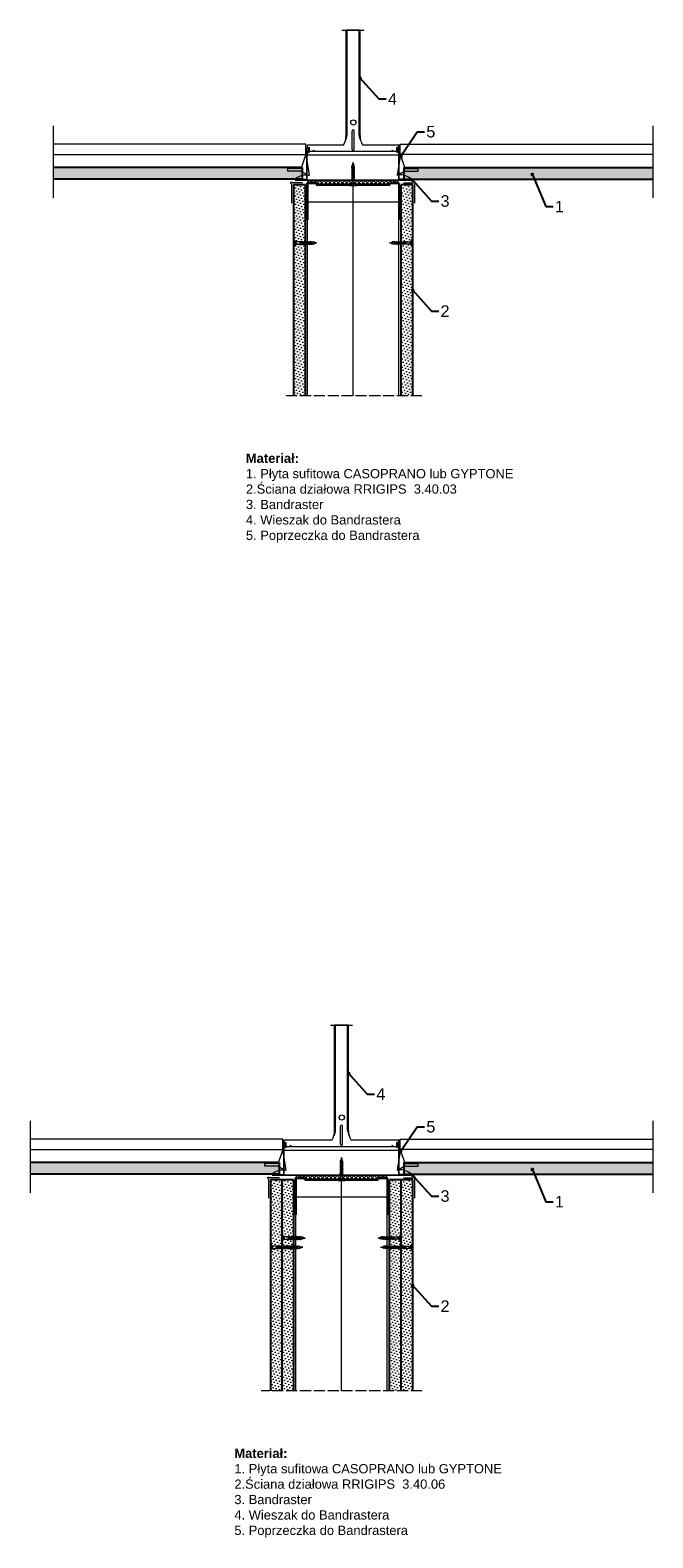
# Model space of a CAD drawing. Header units: millimetres. Extents: x 232 to 2878, y 649 to 2280.
# Tile 3 of 3: x 2204 to 2878, y 649 to 2280. Entities that reach past the tile are written whole.
import ezdxf
from ezdxf import colors
from ezdxf.entities.mleader import LeaderData, LeaderLine
from ezdxf.math import Vec2, Vec3

# ---------------------------------------------------------------- set-up
doc = ezdxf.new("R2010")
doc.units = ezdxf.units.MM
doc.linetypes.add('ACAD_ISO02W100', pattern=[15, 12, -3])
for name, color, linetype, lineweight in [('_ISOVER WELNA', 7, 'BATTING', 9), ('_RIGIPS AKCESORIA', 7, 'Continuous', 18), ('_RIGIPS G-K', 7, 'Continuous', 25), ('_RIGIPS PROFIL', 7, 'Continuous', 18), ('KRESKOWANIE', 7, 'Continuous', 9), ('OPISY', 7, 'Continuous', 9), ('PRZERYWANA', 7, 'ACAD_ISO02W100', 9)]:
    doc.layers.add(name, color=color, linetype=linetype, lineweight=lineweight)
doc.styles.get("Standard").update_dxf_attribs({"font": 'arial.ttf'})
doc.linetypes.add('BATTING', pattern='A,0.00254,-2.54,[134,ltypeshp.shx,S=2.54,R=0,X=-2.54,Y=0],-5.08,[134,ltypeshp.shx,S=2.54,R=180,X=2.54,Y=0],-2.54', length=10.16254)
pattern_1 = [(225, (998.5567, -468.2038), (1.122532, -3.367596), [0, -3.175])]
pattern_2 = [(0, (0, -430.8662), (0.396875, 0.79375), [0, -0.79375])]

# ---------------------------------------------------------------- blocks, each defined once
blk = doc.blocks.new('UW 100 ULTRASTIL')
h = blk.add_hatch()
h.set_pattern_fill('ANSI31', color=256, scale=0.5, style=0)
h.paths.add_polyline_path([(166.8, 2.3), (89.1, 2.3, 0.286951), (88.2, 1.8), (87.9, 1.1, -0.286951), (87, 0.5), (78.8, 0.5, -0.414214), (78.5, 0.8), (78.5, 40), (78, 40), (78, 0.8, 0.414214), (78.8, 0), (87.4, 0, 0.286951), (88.3, 0.6), (88.6, 1.2, -0.286951), (89.5, 1.8), (166.5, 1.8, -0.286951), (167.4, 1.2), (167.7, 0.6, 0.286951), (168.6, 0), (177.2, 0, 0.414214), (178, 0.8), (178, 40), (177.4, 40), (177.4, 0.8, -0.414214), (177.2, 0.5), (168.9, 0.5, -0.286951), (168, 1.1), (167.7, 1.8, 0.286951)])
for p, q in [((78, 0.8), (78, 40)), ((78, 40), (78.5, 40)), ((78.5, 0.8), (78.5, 40)), ((177.4, 0.8), (177.4, 40)), ((178, 40), (177.4, 40)), ((178, 0.8), (178, 40)), ((78.8, 0.5), (87, 0.5)), ((78.8, 0), (87.4, 0)), ((87.9, 1.1), (88.2, 1.8)), ((88.3, 0.6), (88.6, 1.2)), ((89.1, 2.3), (166.8, 2.3)), ((89.5, 1.8), (166.5, 1.8)), ((167.7, 0.6), (167.4, 1.2)), ((168, 1.1), (167.7, 1.8)), ((168.6, 0), (177.2, 0)), ((168.9, 0.5), (177.2, 0.5))]:
    blk.add_line(p, q)
for centre, radius, start, end in [((78.8, 0.8), 0.8, 180, 270), ((78.8, 0.8), 0.25, 180, 270), ((87, 1.6), 1, 270, 334.0435), ((87.4, 1), 1, 270, 334.0435), ((89.1, 1.3), 1, 90, 154.0435), ((89.5, 0.8), 1, 90, 154.0435), ((166.5, 0.8), 1, 25.9565, 90), ((166.8, 1.3), 1, 25.9565, 90), ((168.6, 1), 1, 205.9565, 270), ((168.9, 1.6), 1, 205.9565, 270), ((177.2, 0.8), 0.8, 270, 0), ((177.2, 0.8), 0.25, 270, 0)]:
    blk.add_arc(centre, radius, start, end)
blk = doc.blocks.new('TN 25')
at = {"layer": '_RIGIPS AKCESORIA'}
for p, q in [((0, -0.8), (0, 7.2)), ((0, 7.2), (0.5, 7.2)), ((0.5, 4.8), (0, 4.8)), ((0, 3.5), (1.8, 3.5)), ((0, 2.8), (1.8, 2.8)), ((0.5, 1.6), (0, 1.6)), ((0.5, 7.2), (0.5, 4.8)), ((0.5, -0.8), (0.5, 1.6)), ((1.8, 3.5), (1.8, 4.2)), ((1.8, 2.8), (1.8, 2.2)), ((3, 4.5), (8.5, 4.5)), ((7.5, 2), (3.5, 2)), ((7.1, 4.5), (7.1, 3.2)), ((8, 2), (7.1, 4.5)), ((7.1, 3.2), (7.6, 1.5)), ((7.6, 1.5), (8, 2)), ((9.4, 2), (8, 2)), ((8.5, 4.5), (8.8, 5)), ((9.6, 1.5), (8.5, 4.5)), ((8.8, 5), (9.9, 2)), ((9, 4.5), (10.1, 4.5)), ((9.9, 2), (9.6, 1.5)), ((11, 2), (9.9, 2)), ((10.1, 4.5), (10.4, 5)), ((11.2, 1.5), (10.1, 4.5)), ((10.4, 5), (11.6, 2)), ((10.6, 4.5), (11.7, 4.5)), ((11.6, 2), (11.2, 1.5)), ((12.6, 2), (11.6, 2)), ((11.7, 4.5), (12, 5)), ((12.8, 1.5), (11.7, 4.5)), ((12, 5), (13.1, 2)), ((12.2, 4.5), (13.2, 4.5)), ((13.1, 2), (12.8, 1.5)), ((14.1, 2), (13.1, 2)), ((13.2, 4.5), (13.5, 5)), ((14.3, 1.5), (13.2, 4.5)), ((13.5, 5), (14.7, 2)), ((13.7, 4.5), (14.8, 4.5)), ((14.7, 2), (14.3, 1.5)), ((15.7, 2), (14.7, 2)), ((14.8, 4.5), (15.1, 5)), ((15.9, 1.5), (14.8, 4.5)), ((15.1, 5), (16.3, 2)), ((15.3, 4.5), (16.4, 4.5)), ((16.3, 2), (15.9, 1.5)), ((17.4, 2), (16.3, 2)), ((16.4, 4.5), (16.7, 5)), ((17.6, 1.5), (16.4, 4.5)), ((16.7, 5), (17.9, 2)), ((16.9, 4.5), (18, 4.5)), ((17.9, 2), (17.6, 1.5)), ((18.9, 2), (17.9, 2)), ((18, 4.5), (18.3, 5)), ((19.1, 1.5), (18, 4.5)), ((18.3, 5), (19.5, 2)), ((18.5, 4.5), (19.7, 4.5)), ((19.5, 2), (19.1, 1.5)), ((19.5, 2), (20.6, 2)), ((19.7, 4.5), (20, 5)), ((20.8, 1.5), (19.7, 4.5)), ((20, 5), (21.1, 2)), ((20.2, 4.5), (20.7, 4.5)), ((20.7, 4.5), (22.3, 4)), ((21.1, 2), (20.8, 1.5)), ((21.1, 2), (21.8, 2.1)), ((21.8, 1.8), (21.7, 3.3)), ((21.7, 3.3), (22.1, 2.4)), ((22.1, 2.4), (21.8, 1.8)), ((22.7, 2.4), (22.1, 2.4)), ((22.3, 4), (22.6, 4.4)), ((22.7, 2.4), (22.3, 4)), ((22.6, 4.4), (23, 2.7)), ((22.7, 3.8), (25, 3.2)), ((23, 2.7), (22.7, 2.4)), ((25, 3.2), (23, 2.7)), ((0, -0.8), (0.5, -0.8))]:
    blk.add_line(p, q, dxfattribs=at)
for centre, major_axis, ratio, start_param, end_param in [((3.1, 7.7), (0.17, 3.2), 0.826134, 1.773653, 3.180586), ((0, 0.9), (0, 3.93), 0.848176, -0.720942, -0.151112), ((3.4, -1.6), (0.28, 3.57), 0.832181, 0.035984, 1.430787), ((-2.7, 15.9), (0, 14.8), 0.848176, 3.399396, 3.475072), ((0.6, 4.6), (0, 2.81), 0.848176, 3.475072, 3.862535), ((1.7, 3.2), (0, 0.895), 0.848176, -1.552777, -0.720942), ((1.7, 3.2), (0, 0.895), 0.848176, 3.862535, 4.730408)]:
    blk.add_ellipse(centre, major_axis=major_axis, ratio=ratio, start_param=start_param, end_param=end_param, dxfattribs=at)
blk = doc.blocks.new('TN 35')
at = {"layer": '_RIGIPS AKCESORIA'}
for p, q in [((0, -0.8), (0, 7.2)), ((0, 7.2), (0.5, 7.2)), ((0.5, 4.8), (0, 4.8)), ((0, 3.5), (1.8, 3.5)), ((0, 2.8), (1.8, 2.8)), ((0.5, 1.6), (0, 1.6)), ((0.5, 7.2), (0.5, 4.8)), ((0.5, -0.8), (0.5, 1.6)), ((1.8, 3.5), (1.8, 4.2)), ((1.8, 2.8), (1.8, 2.2)), ((3, 4.5), (8.5, 4.5)), ((7.5, 2), (3.5, 2)), ((7.1, 4.5), (7.1, 3.2)), ((8, 2), (7.1, 4.5)), ((7.1, 3.2), (7.6, 1.5)), ((7.6, 1.5), (8, 2)), ((9.4, 2), (8, 2)), ((8.5, 4.5), (8.8, 5)), ((9.6, 1.5), (8.5, 4.5)), ((8.8, 5), (9.9, 2)), ((9, 4.5), (10.1, 4.5)), ((9.9, 2), (9.6, 1.5)), ((11, 2), (9.9, 2)), ((10.1, 4.5), (10.4, 5)), ((11.2, 1.5), (10.1, 4.5)), ((10.4, 5), (11.6, 2)), ((10.6, 4.5), (11.7, 4.5)), ((11.6, 2), (11.2, 1.5)), ((12.6, 2), (11.6, 2)), ((11.7, 4.5), (12, 5)), ((12.8, 1.5), (11.7, 4.5)), ((12, 5), (13.1, 2)), ((12.2, 4.5), (13.2, 4.5)), ((13.1, 2), (12.8, 1.5)), ((14.1, 2), (13.1, 2)), ((13.2, 4.5), (13.5, 5)), ((14.3, 1.5), (13.2, 4.5)), ((13.5, 5), (14.7, 2)), ((13.7, 4.5), (14.8, 4.5)), ((14.7, 2), (14.3, 1.5)), ((15.7, 2), (14.7, 2)), ((14.8, 4.5), (15.1, 5)), ((15.9, 1.5), (14.8, 4.5)), ((15.1, 5), (16.3, 2)), ((15.3, 4.5), (16.4, 4.5)), ((16.3, 2), (15.9, 1.5)), ((17.4, 2), (16.3, 2)), ((16.4, 4.5), (16.7, 5)), ((17.6, 1.5), (16.4, 4.5)), ((16.7, 5), (17.9, 2)), ((16.9, 4.5), (18, 4.5)), ((17.9, 2), (17.6, 1.5)), ((18.9, 2), (17.8, 2)), ((18, 4.5), (18.3, 5)), ((19.1, 1.5), (18, 4.5)), ((18.3, 5), (19.5, 2)), ((18.5, 4.5), (19.6, 4.5)), ((19.5, 2), (19.1, 1.5)), ((20.5, 2), (19.4, 2)), ((19.6, 4.5), (19.9, 5)), ((20.7, 1.5), (19.6, 4.5)), ((19.9, 5), (21, 2)), ((20.1, 4.5), (21.1, 4.5)), ((21, 2), (20.7, 1.5)), ((22.1, 2), (21, 2)), ((21.1, 4.5), (21.5, 5)), ((22.3, 1.5), (21.1, 4.5)), ((21.5, 5), (22.6, 2)), ((21.7, 4.5), (22.7, 4.5)), ((22.6, 2), (22.3, 1.5)), ((23.7, 2), (22.6, 2)), ((22.7, 4.5), (23, 5)), ((23.9, 1.5), (22.7, 4.5)), ((23, 5), (24.2, 2)), ((23.2, 4.5), (24.3, 4.5)), ((24.2, 2), (23.9, 1.5)), ((25.2, 2), (24.1, 2)), ((24.3, 4.5), (24.6, 5)), ((25.4, 1.5), (24.3, 4.5)), ((24.6, 5), (25.8, 2)), ((24.8, 4.5), (25.9, 4.5)), ((25.8, 2), (25.4, 1.5)), ((26.8, 2), (25.7, 2)), ((25.9, 4.5), (26.2, 5)), ((27, 1.5), (25.9, 4.5)), ((26.2, 5), (27.3, 2)), ((26.4, 4.5), (27.4, 4.5)), ((27.3, 2), (27, 1.5)), ((28.4, 2), (27.3, 2)), ((27.4, 4.5), (27.8, 5)), ((28.6, 1.5), (27.4, 4.5)), ((27.8, 5), (28.9, 2)), ((28, 4.5), (29.1, 4.5)), ((28.9, 2), (28.6, 1.5)), ((28.9, 2), (30.1, 2)), ((29.1, 4.5), (29.4, 5)), ((30.3, 1.5), (29.1, 4.5)), ((29.4, 5), (30.6, 2)), ((29.7, 4.5), (30.1, 4.5)), ((30.1, 4.5), (31.7, 4)), ((30.6, 2), (30.3, 1.5)), ((30.6, 2), (31.3, 2.1)), ((31.3, 1.8), (31.1, 3.3)), ((31.1, 3.3), (31.6, 2.4)), ((31.6, 2.4), (31.3, 1.8)), ((32.1, 2.4), (31.6, 2.4)), ((31.7, 4), (32, 4.4)), ((32.1, 2.4), (31.7, 4)), ((32, 4.4), (32.5, 2.7)), ((32.5, 2.7), (32.1, 2.4)), ((32.2, 3.8), (35, 3.2)), ((35, 3.2), (32.5, 2.7)), ((0, -0.8), (0.5, -0.8))]:
    blk.add_line(p, q, dxfattribs=at)
for centre, major_axis, ratio, start_param, end_param in [((3.1, 7.7), (0.17, 3.2), 0.826134, 1.773653, 3.180586), ((0, 0.9), (0, 3.93), 0.848176, -0.720942, -0.151112), ((3.4, -1.6), (0.28, 3.57), 0.832181, 0.035984, 1.430787), ((-2.7, 15.9), (0, 14.8), 0.848176, 3.399396, 3.475072), ((0.6, 4.6), (0, 2.81), 0.848176, 3.475072, 3.862535), ((1.7, 3.2), (0, 0.895), 0.848176, -1.552777, -0.720942), ((1.7, 3.2), (0, 0.895), 0.848176, 3.862535, 4.730408)]:
    blk.add_ellipse(centre, major_axis=major_axis, ratio=ratio, start_param=start_param, end_param=end_param, dxfattribs=at)
blk = doc.blocks.new('polnaroznik')
at = {"layer": '_RIGIPS AKCESORIA'}
for p, q in [((429.5, 44.2), (429.5, 55.2)), ((430.5, 56.2), (451.5, 56.2))]:
    blk.add_line(p, q, dxfattribs=at)
blk.add_arc((429.5, 56.2), 1, 0, 270, dxfattribs=at)
blk = doc.blocks.new('Bandraster150')
at = {"layer": '_RIGIPS AKCESORIA'}
h = blk.add_hatch(dxfattribs=at)
h.set_pattern_fill('ANSI31', color=256, scale=0.5, style=0)
h.paths.add_polyline_path([(4189.8, 1839.2), (4178, 1839.2, -0.414214), (4177.8, 1839.4), (4177.8, 1872.8, 0.414214), (4177.3, 1873.3), (4175.9, 1873.3, 0.414214), (4175.4, 1872.8), (4175.4, 1868.3), (4175.8, 1868.3), (4175.8, 1872.7, -0.414214), (4176, 1872.9), (4177.2, 1872.9, -0.414214), (4177.4, 1872.7), (4177.4, 1839.3, 0.414214), (4177.9, 1838.8), (4189.8, 1838.8, -0.414214), (4189.9, 1838.7, -0.414214), (4189.8, 1838.7), (4040.7, 1838.7, -0.414214), (4040.7, 1838.7, -0.414214), (4040.7, 1838.8), (4052.7, 1838.8, 0.414214), (4053.2, 1839.3), (4053.2, 1872.7, -0.414214), (4053.4, 1872.9), (4054.6, 1872.9, -0.414214), (4054.8, 1872.7), (4054.8, 1868.3), (4055.2, 1868.3), (4055.2, 1872.8, 0.414214), (4054.7, 1873.3), (4053.3, 1873.3, 0.414214), (4052.8, 1872.8), (4052.8, 1839.4, -0.414214), (4052.6, 1839.2), (4040.7, 1839.2, 1), (4040.7, 1838.3), (4189.8, 1838.3, 1)])
for p, q in [((4052.8, 1839.4), (4052.8, 1872.8)), ((4053.2, 1839.3), (4053.2, 1872.7)), ((4053.3, 1873.3), (4054.7, 1873.3)), ((4053.4, 1872.9), (4054.6, 1872.9)), ((4054.8, 1868.3), (4054.8, 1872.7)), ((4054.8, 1868.3), (4055.2, 1868.3)), ((4055.2, 1868.3), (4055.2, 1872.8)), ((4175.4, 1868.3), (4175.4, 1872.8)), ((4175.8, 1868.3), (4175.4, 1868.3)), ((4175.8, 1868.3), (4175.8, 1872.7)), ((4177.3, 1873.3), (4175.9, 1873.3)), ((4177.2, 1872.9), (4176, 1872.9)), ((4177.4, 1839.3), (4177.4, 1872.7)), ((4177.8, 1839.4), (4177.8, 1872.8)), ((4040.3, 1838.7), (4040.3, 1838.8)), ((4040.7, 1839.2), (4052.6, 1839.2)), ((4040.7, 1838.8), (4052.7, 1838.8)), ((4040.7, 1838.7), (4189.8, 1838.7)), ((4040.7, 1838.3), (4189.8, 1838.3)), ((4189.8, 1838.8), (4177.9, 1838.8)), ((4189.8, 1839.2), (4178, 1839.2)), ((4190.3, 1838.7), (4190.3, 1838.8))]:
    blk.add_line(p, q, dxfattribs=at)
for centre, radius, start, end in [((4053.3, 1872.8), 0.5, 90, 180), ((4053.4, 1872.7), 0.2, 90, 180), ((4054.6, 1872.7), 0.2, 0, 90), ((4054.7, 1872.8), 0.5, 0, 90), ((4175.9, 1872.8), 0.5, 90, 180), ((4176, 1872.7), 0.2, 90, 180), ((4177.2, 1872.7), 0.2, 0, 90), ((4177.3, 1872.8), 0.5, 0, 90), ((4040.7, 1838.7), 0.45, 90, 270), ((4041.1, 1838.7), 0.45, 180, 180), ((4040.7, 1838.7), 0.05, 90, 180), ((4040.7, 1838.7), 0.05, 180, 270), ((4052.6, 1839.4), 0.2, 270, 0), ((4052.7, 1839.3), 0.5, 270, 0), ((4177.9, 1839.3), 0.5, 180, 270), ((4178, 1839.4), 0.2, 180, 270), ((4189.4, 1838.7), 0.45, 0, 0), ((4189.8, 1838.7), 0.45, 270, 90), ((4189.8, 1838.7), 0.05, 0, 90), ((4189.8, 1838.7), 0.05, 270, 0)]:
    blk.add_arc(centre, radius, start, end, dxfattribs=at)
blk = doc.blocks.new('Bandraster125')
at = {"layer": 'KRESKOWANIE'}
h = blk.add_hatch(dxfattribs=at)
h.set_pattern_fill('ANSI31', color=256, scale=0.5, style=0)
h.paths.add_polyline_path([(4007.1, 1839.2), (3995.3, 1839.2, -0.414214), (3995.1, 1839.4), (3995.1, 1872.8, 0.414214), (3994.6, 1873.3), (3993.2, 1873.3, 0.414214), (3992.7, 1872.8), (3992.7, 1868.3), (3993.1, 1868.3), (3993.1, 1872.7, -0.414214), (3993.3, 1872.9), (3994.5, 1872.9, -0.414214), (3994.7, 1872.7), (3994.7, 1839.3, 0.414214), (3995.2, 1838.8), (4007.1, 1838.8, -0.414214), (4007.2, 1838.7, -0.414214), (4007.1, 1838.7), (3883, 1838.7, -0.414214), (3883, 1838.7, -0.414214), (3883, 1838.8), (3895, 1838.8, 0.414214), (3895.5, 1839.3), (3895.5, 1872.7, -0.414214), (3895.7, 1872.9), (3896.9, 1872.9, -0.414214), (3897.1, 1872.7), (3897.1, 1868.3), (3897.5, 1868.3), (3897.5, 1872.8, 0.414214), (3897, 1873.3), (3895.6, 1873.3, 0.414214), (3895.1, 1872.8), (3895.1, 1839.4, -0.414214), (3894.9, 1839.2), (3883, 1839.2, 1), (3883, 1838.3), (4007.1, 1838.3, 1)])
at = {"layer": '_RIGIPS AKCESORIA'}
for p, q in [((3895.1, 1839.4), (3895.1, 1872.8)), ((3895.5, 1839.3), (3895.5, 1872.7)), ((3895.6, 1873.3), (3897, 1873.3)), ((3895.7, 1872.9), (3896.9, 1872.9)), ((3897.1, 1868.3), (3897.1, 1872.7)), ((3897.1, 1868.3), (3897.5, 1868.3)), ((3897.5, 1868.3), (3897.5, 1872.8)), ((3992.7, 1868.3), (3992.7, 1872.8)), ((3993.1, 1868.3), (3992.7, 1868.3)), ((3993.1, 1868.3), (3993.1, 1872.7)), ((3994.6, 1873.3), (3993.2, 1873.3)), ((3994.5, 1872.9), (3993.3, 1872.9)), ((3994.7, 1839.3), (3994.7, 1872.7)), ((3995.1, 1839.4), (3995.1, 1872.8)), ((3882.6, 1838.7), (3882.6, 1838.8)), ((3883, 1839.2), (3894.9, 1839.2)), ((3883, 1838.8), (3895, 1838.8)), ((3883, 1838.7), (4007.1, 1838.7)), ((3883, 1838.3), (4007.1, 1838.3)), ((4007.1, 1838.8), (3995.2, 1838.8)), ((4007.1, 1839.2), (3995.3, 1839.2)), ((4007.6, 1838.7), (4007.6, 1838.8))]:
    blk.add_line(p, q, dxfattribs=at)
for centre, radius, start, end in [((3895.6, 1872.8), 0.5, 90, 180), ((3895.7, 1872.7), 0.2, 90, 180), ((3896.9, 1872.7), 0.2, 0, 90), ((3897, 1872.8), 0.5, 0, 90), ((3993.2, 1872.8), 0.5, 90, 180), ((3993.3, 1872.7), 0.2, 90, 180), ((3994.5, 1872.7), 0.2, 0, 90), ((3994.6, 1872.8), 0.5, 0, 90), ((3883, 1838.7), 0.45, 90, 270), ((3883.4, 1838.7), 0.45, 180, 180), ((3883, 1838.7), 0.05, 90, 180), ((3883, 1838.7), 0.05, 180, 270), ((3894.9, 1839.4), 0.2, 270, 0), ((3895, 1839.3), 0.5, 270, 0), ((3995.2, 1839.3), 0.5, 180, 270), ((3995.3, 1839.4), 0.2, 180, 270), ((4006.7, 1838.7), 0.45, 0, 0), ((4007.1, 1838.7), 0.45, 270, 90), ((4007.1, 1838.7), 0.05, 0, 90), ((4007.1, 1838.7), 0.05, 270, 0)]:
    blk.add_arc(centre, radius, start, end, dxfattribs=at)
blk = doc.blocks.new('Wieszak do bandraster125')
at = {"layer": '_RIGIPS AKCESORIA'}
for p, q in [((3861.9, 1877.8), (3885.9, 1877.8)), ((3881.4, 1877.8), (3866.4, 1877.8)), ((3866.4, 1763.8), (3866.4, 1877.8)), ((3867.4, 1763.8), (3867.4, 1877.8)), ((3880.4, 1763.8), (3880.4, 1877.8)), ((3881.4, 1763), (3881.4, 1877.8)), ((3872.9, 1748.8), (3872.9, 1768.8)), ((3874.9, 1748.8), (3874.9, 1768.8)), ((3824.4, 1750.8), (3824.4, 1753.8)), ((3824.4, 1753.8), (3863.7, 1753.8)), ((3824.4, 1750.8), (3826.6, 1750.8)), ((3824.4, 1743), (3824.4, 1747.1)), ((3824.6, 1747.3), (3825.6, 1747.3)), ((3825.8, 1747.1), (3825.8, 1745.7)), ((3826, 1745.5), (3826.2, 1745.5)), ((3826.4, 1746.6), (3826.4, 1745.7)), ((3826.6, 1746.8), (3826.6, 1750.8)), ((3826.6, 1746.8), (3921.2, 1746.8)), ((3884, 1753.8), (3923.4, 1753.8)), ((3921.2, 1746.8), (3921.2, 1750.8)), ((3923.4, 1750.8), (3921.2, 1750.8)), ((3921.4, 1746.6), (3921.4, 1745.7)), ((3921.8, 1745.5), (3921.6, 1745.5)), ((3922, 1747.1), (3922, 1745.7)), ((3923.2, 1747.3), (3922.2, 1747.3)), ((3923.4, 1750.8), (3923.4, 1753.8)), ((3923.4, 1743), (3923.4, 1747.1)), ((3824.6, 1742.8), (3923.2, 1742.8))]:
    blk.add_line(p, q, dxfattribs=at)
blk.add_circle((3874.2, 1778), 2.81, dxfattribs=at)
for centre, radius, start, end in [((3847.5, 1763.4), 18.8, 329.311, 1.1631), ((3856.1, 1764.4), 11.3, 328.8157, 356.5148), ((3873.9, 1768.8), 1, 0, 180), ((3891.7, 1764.4), 11.3, 183.4852, 211.1843), ((3900.2, 1763.4), 18.8, 178.8369, 210.689), ((3824.6, 1747.1), 0.2, 90, 180), ((3825.6, 1747.1), 0.2, 360, 90), ((3826, 1745.7), 0.2, 180, 270), ((3826.2, 1745.7), 0.2, 270, 0), ((3826.6, 1746.6), 0.2, 90, 180), ((3831.4, 1746.8), 0.911, 0, 180), ((3873.9, 1748.8), 1, 180, 0), ((3916.4, 1746.8), 0.911, 0, 180), ((3921.2, 1746.6), 0.2, 0, 90), ((3921.6, 1745.7), 0.2, 180, 270), ((3921.8, 1745.7), 0.2, 270, 0), ((3922.2, 1747.1), 0.2, 90, 180), ((3923.2, 1747.1), 0.2, 0, 90), ((3824.6, 1743), 0.2, 180, 270), ((3923.2, 1743), 0.2, 270, 360)]:
    blk.add_arc(centre, radius, start, end, dxfattribs=at)
blk = doc.blocks.new('Wieszak do bandraster 150')
at = {"layer": '_RIGIPS AKCESORIA'}
for p, q in [((4015.3, 1877.8), (4039.3, 1877.8)), ((4034.8, 1877.8), (4019.8, 1877.8)), ((4019.8, 1763.8), (4019.8, 1877.8)), ((4020.8, 1763.8), (4020.8, 1877.8)), ((4033.8, 1763.8), (4033.8, 1877.8)), ((4034.8, 1763), (4034.8, 1877.8)), ((4026.3, 1748.8), (4026.3, 1768.8)), ((4028.3, 1748.8), (4028.3, 1768.8)), ((3965.3, 1750.8), (3965.3, 1753.8)), ((3965.3, 1753.8), (4017.2, 1753.8)), ((3965.3, 1750.8), (3967.5, 1750.8)), ((3965.3, 1743), (3965.3, 1747.1)), ((3965.5, 1747.3), (3966.5, 1747.3)), ((3966.7, 1747.1), (3966.7, 1745.7)), ((3966.9, 1745.5), (3967.1, 1745.5)), ((3967.3, 1746.6), (3967.3, 1745.7)), ((3967.5, 1746.8), (3967.5, 1750.8)), ((3967.5, 1746.8), (4087.1, 1746.8)), ((4037.4, 1753.8), (4089.3, 1753.8)), ((4087.1, 1746.8), (4087.1, 1750.8)), ((4089.3, 1750.8), (4087.1, 1750.8)), ((4087.3, 1746.6), (4087.3, 1745.7)), ((4087.7, 1745.5), (4087.5, 1745.5)), ((4087.9, 1747.1), (4087.9, 1745.7)), ((4089.1, 1747.3), (4088.1, 1747.3)), ((4089.3, 1750.8), (4089.3, 1753.8)), ((4089.3, 1743), (4089.3, 1747.1)), ((3965.5, 1742.8), (4089.1, 1742.8))]:
    blk.add_line(p, q, dxfattribs=at)
blk.add_circle((4027.6, 1778), 2.81, dxfattribs=at)
for centre, radius, start, end in [((4000.9, 1763.4), 18.8, 329.311, 1.1631), ((4009.5, 1764.4), 11.3, 328.8157, 356.5148), ((4027.3, 1768.8), 1, 0, 180), ((4045.1, 1764.4), 11.3, 183.4852, 211.1843), ((4053.6, 1763.4), 18.8, 178.8369, 210.689), ((3965.5, 1747.1), 0.2, 90, 180), ((3966.5, 1747.1), 0.2, 360, 90), ((3966.9, 1745.7), 0.2, 180, 270), ((3967.1, 1745.7), 0.2, 270, 0), ((3967.5, 1746.6), 0.2, 90, 180), ((3972.3, 1746.8), 0.911, 0, 180), ((4027.3, 1748.8), 1, 180, 0), ((4082.3, 1746.8), 0.911, 0, 180), ((4087.1, 1746.6), 0.2, 0, 90), ((4087.5, 1745.7), 0.2, 180, 270), ((4087.7, 1745.7), 0.2, 270, 0), ((4088.1, 1747.1), 0.2, 90, 180), ((4089.1, 1747.1), 0.2, 0, 90), ((3965.5, 1743), 0.2, 180, 270), ((4089.1, 1743), 0.2, 270, 360)]:
    blk.add_arc(centre, radius, start, end, dxfattribs=at)
blk = doc.blocks.new('Poprzeczka do bandraster')
at = {"layer": '_RIGIPS PROFIL'}
for p, q in [((868.1, 2176.5), (868.1, 2098.5)), ((594.8, 2156.5), (868.1, 2156.5)), ((594.8, 2143.7), (594.8, 2156.5)), ((594.5, 2143.3), (591.3, 2122.9)), ((868.1, 2145.3), (594.8, 2145.3)), ((595.5, 2143.4), (599.7, 2130.6)), ((599.7, 2127.2), (591.6, 2122.6)), ((600, 2127.3), (613.7, 2127.3)), ((600.2, 2130.3), (613.7, 2130.3)), ((614.2, 2127.8), (614.2, 2129.8)), ((607.1, 2118.5), (868.1, 2118.5))]:
    blk.add_line(p, q, dxfattribs=at)
for centre, radius, start, end in [((595, 2143.2), 0.5, 18.4349, 171.0392), ((591.5, 2122.8), 0.2, 171.0392, 296.5651), ((593.7, 2103.5), 20, 48.9176, 91.8421), ((600.2, 2130.8), 0.5, 198.4349, 270), ((600, 2126.8), 0.5, 90, 119.4357), ((613.7, 2129.8), 0.5, 0, 90), ((613.7, 2127.8), 0.5, 270, 0), ((607.1, 2119), 0.5, 237.1731, 270)]:
    blk.add_arc(centre, radius, start, end, dxfattribs=at)
blk = doc.blocks.new('_Dot')
at = {"color": 0, "linetype": 'ByBlock', "lineweight": -2}
blk.add_line((-0.5, 0), (-1, 0), dxfattribs=at)
at = {"color": 0, "linetype": 'ByBlock', "const_width": 0.5}
blk.add_lwpolyline([(-0.25, 0, 1), (0.25, 0, 1)], format="xyb", close=True, dxfattribs=at)

msp = doc.modelspace()

# ---------------------------------------------------------------- hatches: boundary and pattern name
at = {"layer": 'KRESKOWANIE'}
h = msp.add_hatch(dxfattribs=at)
h.set_pattern_fill('DOTS', color=253, scale=0.5, style=0)
h.paths.add_polyline_path([(2228.8, 2131), (2497.3, 2131), (2497.2, 2130.4, -0.322823), (2496.7, 2130.1), (2483.2, 2130.1, 0.414214), (2482.7, 2129.6), (2482.7, 2127.6, 0.414214), (2483.2, 2127.1), (2496.9, 2127.1, -0.129148), (2497.2, 2127), (2498.3, 2126.4), (2498.3, 2122.7, 0.115085), (2490.2, 2118.5), (2228.8, 2118.5)])
h.paths.add_polyline_path([(2482.7, 2129.6, -0.414214), (2483.2, 2130.1), (2496.7, 2130.1, 0.322823), (2497.2, 2130.4), (2497.3, 2131), (2498.3, 2131), (2498.3, 2126.4), (2497.1, 2127.1), (2483.2, 2127.1, -0.414214), (2482.7, 2127.6)], flags=17)
h.paths.add_polyline_path([(2498.3, 2122.7), (2498.3, 2118.5), (2490.2, 2118.5, -0.115085)], flags=17)
h = msp.add_hatch(dxfattribs=at)
h.set_pattern_fill('DOTS', color=253, scale=0.5, style=0)
h.paths.add_polyline_path([(2877.8, 2131), (2609.2, 2131), (2609.3, 2130.4, 0.322823), (2609.8, 2130.1), (2623.3, 2130.1, -0.414214), (2623.8, 2129.6), (2623.8, 2127.6, -0.414214), (2623.3, 2127.1), (2609.6, 2127.1, 0.129148), (2609.3, 2127), (2608.3, 2126.4), (2608.3, 2122.7, -0.115085), (2616.3, 2118.5), (2877.8, 2118.5)])
h.paths.add_polyline_path([(2623.8, 2129.6, 0.414214), (2623.3, 2130.1), (2609.8, 2130.1, -0.322823), (2609.3, 2130.4), (2609.2, 2131), (2608.3, 2131), (2608.3, 2126.4), (2609.5, 2127.1), (2623.3, 2127.1, 0.414214), (2623.8, 2127.6)], flags=17)
h.paths.add_polyline_path([(2608.3, 2122.7), (2608.3, 2118.5), (2616.3, 2118.5, 0.115085)], flags=17)
h = msp.add_hatch(dxfattribs=at)
h.set_pattern_fill('DOTS', color=256, scale=2, angle=225, style=0)
h.paths.add_polyline_path([(2488.8, 1884.2), (2501.3, 1884.2), (2501.3, 2112.4), (2488.8, 2112.4)])
h = msp.add_hatch(dxfattribs=at)
h.set_pattern_fill('ANSI37', color=256, angle=270, style=0)
h.set_pattern_definition([(315, (4504.035, 3551.4963), (2.245064, 2.245064), []), (45, (4504.035, 3551.4963), (-2.245064, 2.245064), [])])
h.paths.add_polyline_path([(2513.5, 2113.8), (2513.9, 2113.1, 0.286951), (2514.8, 2112.6), (2591.8, 2112.6, 0.286951), (2592.7, 2113.1), (2593, 2113.8, -0.286951), (2593.9, 2114.4), (2601.9, 2114.4), (2601.9, 2117.4), (2504.7, 2117.4), (2504.7, 2114.4), (2512.6, 2114.4, -0.286951)])
h = msp.add_hatch(dxfattribs=at)
h.set_pattern_fill('DOTS', color=256, scale=2, angle=225, style=0)
h.paths.add_polyline_path([(2605.3, 1884.2), (2617.8, 1884.2), (2617.8, 2112.4), (2605.3, 2112.4)])
h = msp.add_hatch(dxfattribs=at)
h.set_pattern_fill('DOTS', color=253, scale=0.5, style=0)
h.set_pattern_definition(pattern_2)
h.paths.add_polyline_path([(2203.8, 1054.7), (2472.3, 1054.7), (2472.2, 1054.1, -0.322823), (2471.7, 1053.8), (2458.2, 1053.8, 0.414214), (2457.7, 1053.3), (2457.7, 1051.3, 0.414214), (2458.2, 1050.8), (2471.9, 1050.8, -0.129148), (2472.2, 1050.7), (2473.3, 1050.1), (2473.3, 1046.3, 0.115085), (2465.2, 1042.2), (2203.8, 1042.2)])
h.paths.add_polyline_path([(2457.7, 1053.3, -0.414214), (2458.2, 1053.8), (2471.7, 1053.8, 0.322823), (2472.2, 1054.1), (2472.3, 1054.7), (2473.3, 1054.7), (2473.3, 1050.1), (2472.1, 1050.8), (2458.2, 1050.8, -0.414214), (2457.7, 1051.3)], flags=17)
h.paths.add_polyline_path([(2473.3, 1046.3), (2473.3, 1042.2), (2465.2, 1042.2, -0.115085)], flags=17)
h = msp.add_hatch(dxfattribs=at)
h.set_pattern_fill('DOTS', color=253, scale=0.5, style=0)
h.set_pattern_definition(pattern_2)
h.paths.add_polyline_path([(2877.8, 1054.7), (2609.2, 1054.7), (2609.3, 1054.1, 0.322823), (2609.8, 1053.8), (2623.3, 1053.8, -0.414214), (2623.8, 1053.3), (2623.8, 1051.3, -0.414214), (2623.3, 1050.8), (2609.6, 1050.8, 0.129148), (2609.3, 1050.7), (2608.3, 1050.1), (2608.3, 1046.3, -0.115085), (2616.3, 1042.2), (2877.8, 1042.2)])
h.paths.add_polyline_path([(2623.8, 1053.3, 0.414214), (2623.3, 1053.8), (2609.8, 1053.8, -0.322823), (2609.3, 1054.1), (2609.2, 1054.7), (2608.3, 1054.7), (2608.3, 1050.1), (2609.5, 1050.8), (2623.3, 1050.8, 0.414214), (2623.8, 1051.3)], flags=17)
h.paths.add_polyline_path([(2608.3, 1046.3), (2608.3, 1042.2), (2616.3, 1042.2, 0.115085)], flags=17)
h = msp.add_hatch(dxfattribs=at)
h.set_pattern_fill('DOTS', color=256, scale=2, angle=225, style=0)
h.set_pattern_definition(pattern_1)
h.paths.add_polyline_path([(2463.8, 807.9), (2476.3, 807.9), (2476.3, 1036.1), (2463.8, 1036.1)])
h = msp.add_hatch(dxfattribs=at)
h.set_pattern_fill('DOTS', color=256, scale=2, angle=225, style=0)
h.set_pattern_definition(pattern_1)
h.paths.add_polyline_path([(2476.3, 807.9), (2488.8, 807.9), (2488.8, 1036.1), (2476.3, 1036.1)])
h = msp.add_hatch(dxfattribs=at)
h.set_pattern_fill('ANSI37', color=256, angle=270, style=0)
h.set_pattern_definition([(315, (4491.535, 2475.1822), (2.245064, 2.245064), []), (45, (4491.535, 2475.1822), (-2.245064, 2.245064), [])])
h.paths.add_polyline_path([(2501, 1037.5), (2501.4, 1036.8, 0.286951), (2502.3, 1036.3), (2579.3, 1036.3, 0.286951), (2580.2, 1036.8), (2580.5, 1037.5, -0.286951), (2581.4, 1038.1), (2589.4, 1038.1), (2589.4, 1041.1), (2492.2, 1041.1), (2492.2, 1038.1), (2500.1, 1038.1, -0.286951)])
h = msp.add_hatch(dxfattribs=at)
h.set_pattern_fill('DOTS', color=256, scale=2, angle=225, style=0)
h.set_pattern_definition(pattern_1)
h.paths.add_polyline_path([(2592.8, 807.9), (2605.3, 807.9), (2605.3, 1036.1), (2592.8, 1036.1)])
h = msp.add_hatch(dxfattribs=at)
h.set_pattern_fill('DOTS', color=256, scale=2, angle=225, style=0)
h.set_pattern_definition(pattern_1)
h.paths.add_polyline_path([(2605.3, 807.9), (2617.8, 807.9), (2617.8, 1036.1), (2605.3, 1036.1)])

# ---------------------------------------------------------------- linework, layer by layer
at = {"layer": '_ISOVER WELNA', "ltscale": 4.8}
for p, q in [((2553.3, 1884.2), (2553.3, 2112)), ((2540.8, 807.9), (2540.8, 1035.7))]:
    msp.add_line(p, q, dxfattribs=at)
at = {"layer": '_RIGIPS G-K'}
for p, q in [((2498.3, 2131), (2228.8, 2131)), ((2498.3, 2131), (2498.3, 2118.5)), ((2608.3, 2131), (2877.8, 2131)), ((2608.3, 2131), (2608.3, 2118.5)), ((2498.3, 2118.5), (2228.8, 2118.5)), ((2488.8, 2112.4), (2488.8, 1884.2)), ((2501.3, 2112.4), (2488.8, 2112.4)), ((2501.3, 2112.4), (2501.3, 1884.2)), ((2605.3, 1884.2), (2605.3, 2112.4)), ((2617.8, 2112.4), (2605.3, 2112.4)), ((2608.3, 2118.5), (2877.8, 2118.5)), ((2617.8, 1884.2), (2617.8, 2112.4)), ((2473.3, 1054.7), (2203.8, 1054.7)), ((2473.3, 1054.7), (2473.3, 1042.2)), ((2608.3, 1054.7), (2877.8, 1054.7)), ((2608.3, 1054.7), (2608.3, 1042.2)), ((2473.3, 1042.2), (2203.8, 1042.2)), ((2488.8, 1036.1), (2463.8, 1036.1)), ((2463.8, 1036.1), (2463.8, 807.9)), ((2476.3, 1036.1), (2476.3, 807.9)), ((2488.8, 1036.1), (2488.8, 807.9)), ((2592.8, 807.9), (2592.8, 1036.1)), ((2617.8, 1036.1), (2592.8, 1036.1)), ((2605.3, 807.9), (2605.3, 1036.1)), ((2608.3, 1042.2), (2877.8, 1042.2)), ((2617.8, 807.9), (2617.8, 1036.1))]:
    msp.add_line(p, q, dxfattribs=at)
at = {"layer": '_RIGIPS PROFIL', "lineweight": 9}
for p, q in [((2503.9, 2094), (2602.7, 2094)), ((2503.9, 1884.2), (2503.9, 2094)), ((2602.7, 1884.2), (2602.7, 2094)), ((2491.4, 1017.7), (2590.2, 1017.7)), ((2491.4, 807.9), (2491.4, 1017.7)), ((2590.2, 807.9), (2590.2, 1017.7))]:
    msp.add_line(p, q, dxfattribs=at)
at = {"layer": 'KRESKOWANIE'}
for p, q in [((2504.7, 2114.4), (2504.7, 2117.4)), ((2601.9, 2114.4), (2601.9, 2117.4)), ((2492.2, 1038.1), (2492.2, 1041.1)), ((2589.4, 1038.1), (2589.4, 1041.1))]:
    msp.add_line(p, q, dxfattribs=at)
at = {"layer": 'PRZERYWANA'}
for p, q in [((2627.8, 1884.2), (2478.8, 1884.2)), ((2627.8, 807.9), (2453.8, 807.9))]:
    msp.add_line(p, q, dxfattribs=at)

# ---------------------------------------------------------------- block references
at = {"rotation": 180}
for p in [(2681.2, 2114.4), (2668.7, 1038.1)]:
    msp.add_blockref('UW 100 ULTRASTIL', p, dxfattribs=at)
at = {"layer": '_RIGIPS AKCESORIA'}
for name, p in [('Wieszak do bandraster125', (-1320.6, 401.8)), ('Poprzeczka do bandraster', (2009.6, -0.2)), ('Bandraster125', (-1391.8, 279.1)), ('Wieszak do bandraster 150', (-1486.5, -674.5)), ('Poprzeczka do bandraster', (2009.6, -1076.5)), ('Bandraster150', (-1574.5, -797.2))]:
    msp.add_blockref(name, p, dxfattribs=at)
at = {"layer": '_RIGIPS AKCESORIA', "xscale": -1}
for p in [(3096.9, -0.2), (3071.9, -1076.5)]:
    msp.add_blockref('Poprzeczka do bandraster', p, dxfattribs=at)
for name, p, rotation in [('TN 25', (2550.1, 2111.6), 270), ('polnaroznik', (2542.9, 2543.9), 90), ('TN 25', (2488.8, 2052.6), 180), ('TN 25', (2537.6, 1035.2), 270), ('polnaroznik', (2517.9, 1467.6), 90), ('TN 35', (2463.8, 966.3), 180), ('TN 25', (2476.3, 976.3), 180)]:
    msp.add_blockref(name, p, dxfattribs=dict(at, rotation=rotation))
at = {"layer": '_RIGIPS AKCESORIA'}
for name, p, rotation in [('polnaroznik', (2563.6, 2543.9), 270), ('TN 25', (2617.8, 2052.6), 180), ('polnaroznik', (2563.6, 1467.6), 270), ('TN 25', (2605.3, 976.3), 180), ('TN 35', (2617.8, 966.3), 180)]:
    msp.add_blockref(name, p, dxfattribs=dict(at, rotation=rotation))

# ---------------------------------------------------------------- texts
at = {"layer": '_RIGIPS G-K', "char_height": 10, "attachment_point": 1}
for s, insert in [('{\\fArial|b1|i0|c238|p34;Materiał:\\P}1. Płyta sufitowa CASOPRANO lub GYPTONE\\P2.Ściana działowa RRIGIPS  3.40.03\\P3. Bandraster\\P4. Wieszak do Bandrastera\\P5. Poprzeczka do Bandrastera', (2437.3, 1821.6)), ('{\\fArial|b1|i0|c238|p34;Materiał:\\P}1. Płyta sufitowa CASOPRANO lub GYPTONE\\P2.Ściana działowa RRIGIPS  3.40.06\\P3. Bandraster\\P4. Wieszak do Bandrastera\\P5. Poprzeczka do Bandrastera', (2424.8, 745.3))]:
    msp.add_mtext_dynamic_manual_height_columns(s, width=440.762, gutter_width=12.5, heights=[0], dxfattribs=dict(at, insert=insert))

# ---------------------------------------------------------------- leaders
at = {"layer": 'OPISY'}
ml = msp.add_multileader_mtext('Standard', dxfattribs=at)
ml.set_content('4', color=256)
ml.set_leader_properties()
ml.set_arrow_properties(name='DOT')
ml.build(insert=Vec2(0, 0))
ctx = ml.context
ctx.base_point, ctx.char_height, ctx.plane_origin = Vec3(2589, 2205.2), 12.5, Vec3(2472.7, 2211.8)
notes = []
notes.append((ctx, [(0, (1, 1, 0), (2581, 2205.2), (1, 0), 8, [(0, [(2560.8, 2227.7)], 0, [])])]))
ctx.mtext.insert, ctx.mtext.flow_direction = Vec3(2591, 2211.4), 5
ml = msp.add_multileader_mtext('Standard', dxfattribs=at)
ml.set_content('5', color=256)
ml.set_leader_properties()
ml.set_arrow_properties(name='DOT')
ml.build(insert=Vec2(0, 0))
ctx = ml.context
ctx.base_point, ctx.char_height, ctx.plane_origin = Vec3(2630.6, 2169.8), 12.5, Vec3(2521.5, 2176.2)
notes.append((ctx, [(0, (1, 1, 0), (2622.6, 2169.8), (1, 0), 8, [(0, [(2605.1, 2143.2)], 0, [])])]))
ctx.mtext.insert, ctx.mtext.flow_direction = Vec3(2632.6, 2176.1), 5
ml = msp.add_multileader_mtext('Standard', dxfattribs=at)
ml.set_content('{\\fArial|b0|i0|c238|p34;1}', color=256)
ml.set_leader_properties()
ml.set_arrow_properties(name='DOT')
ml.build(insert=Vec2(0, 0))
ctx = ml.context
ctx.base_point, ctx.char_height, ctx.plane_origin = Vec3(2769.8, 2088.7), 12.5, Vec3(2656.2, 2110.9)
notes.append((ctx, [(0, (1, 1, 0), (2761.8, 2088.7), (1, 0), 8, [(0, [(2747.3, 2123.5)], 0, [])])]))
ctx.mtext.insert, ctx.mtext.flow_direction = Vec3(2771.8, 2095), 5
ml = msp.add_multileader_mtext('Standard', dxfattribs=at)
ml.set_content('3', color=256)
ml.set_leader_properties()
ml.set_arrow_properties(name='DOT')
ml.build(insert=Vec2(0, 0))
ctx = ml.context
ctx.base_point, ctx.char_height, ctx.plane_origin = Vec3(2646, 2094.8), 12.5, Vec3(2529.7, 2101.4)
notes.append((ctx, [(0, (1, 1, 0), (2638, 2094.8), (1, 0), 8, [(0, [(2617.8, 2117.3)], 0, [])])]))
ctx.mtext.insert, ctx.mtext.flow_direction = Vec3(2648, 2101.1), 5
ml = msp.add_multileader_mtext('Standard', dxfattribs=at)
ml.set_content('2', color=256)
ml.set_leader_properties()
ml.set_arrow_properties(name='DOT')
ml.build(insert=Vec2(0, 0))
ctx = ml.context
ctx.base_point, ctx.char_height, ctx.plane_origin = Vec3(2646, 1975.7), 12.5, Vec3(2529.7, 1982.3)
notes.append((ctx, [(0, (1, 1, 0), (2638, 1975.7), (1, 0), 8, [(0, [(2617.8, 1998.3)], 0, [])])]))
ctx.mtext.insert, ctx.mtext.flow_direction = Vec3(2648, 1982), 5
ml = msp.add_multileader_mtext('Standard', dxfattribs=at)
ml.set_content('4', color=256)
ml.set_leader_properties()
ml.set_arrow_properties(name='DOT')
ml.build(insert=Vec2(0, 0))
ctx = ml.context
ctx.base_point, ctx.char_height, ctx.plane_origin = Vec3(2576.5, 1128.8), 12.5, Vec3(2460.2, 1135.4)
notes.append((ctx, [(0, (1, 1, 0), (2568.5, 1128.8), (1, 0), 8, [(0, [(2548.3, 1151.4)], 0, [])])]))
ctx.mtext.insert, ctx.mtext.flow_direction = Vec3(2578.5, 1135.1), 5
ml = msp.add_multileader_mtext('Standard', dxfattribs=at)
ml.set_content('5', color=256)
ml.set_leader_properties()
ml.set_arrow_properties(name='DOT')
ml.build(insert=Vec2(0, 0))
ctx = ml.context
ctx.base_point, ctx.char_height, ctx.plane_origin = Vec3(2630.6, 1093.5), 12.5, Vec3(2521.5, 1099.9)
notes.append((ctx, [(0, (1, 1, 0), (2622.6, 1093.5), (1, 0), 8, [(0, [(2604.6, 1066.7)], 0, [])])]))
ctx.mtext.insert, ctx.mtext.flow_direction = Vec3(2632.6, 1099.8), 5
ml = msp.add_multileader_mtext('Standard', dxfattribs=at)
ml.set_content('{\\fArial|b0|i0|c238|p34;1}', color=256)
ml.set_leader_properties()
ml.set_arrow_properties(name='DOT')
ml.build(insert=Vec2(0, 0))
ctx = ml.context
ctx.base_point, ctx.char_height, ctx.plane_origin = Vec3(2769.8, 1012.4), 12.5, Vec3(2656.2, 1034.6)
notes.append((ctx, [(0, (1, 1, 0), (2761.8, 1012.4), (1, 0), 8, [(0, [(2747.3, 1047.2)], 0, [])])]))
ctx.mtext.insert, ctx.mtext.flow_direction = Vec3(2771.8, 1018.7), 5
ml = msp.add_multileader_mtext('Standard', dxfattribs=at)
ml.set_content('3', color=256)
ml.set_leader_properties()
ml.set_arrow_properties(name='DOT')
ml.build(insert=Vec2(0, 0))
ctx = ml.context
ctx.base_point, ctx.char_height, ctx.plane_origin = Vec3(2646, 1018.5), 12.5, Vec3(2529.7, 1025.1)
notes.append((ctx, [(0, (1, 1, 0), (2638, 1018.5), (1, 0), 8, [(0, [(2617.8, 1041)], 0, [])])]))
ctx.mtext.insert, ctx.mtext.flow_direction = Vec3(2648, 1024.8), 5
ml = msp.add_multileader_mtext('Standard', dxfattribs=at)
ml.set_content('2', color=256)
ml.set_leader_properties()
ml.set_arrow_properties(name='DOT')
ml.build(insert=Vec2(0, 0))
ctx = ml.context
ctx.base_point, ctx.char_height, ctx.plane_origin = Vec3(2646, 899.4), 12.5, Vec3(2529.7, 906)
notes.append((ctx, [(0, (1, 1, 0), (2638, 899.4), (1, 0), 8, [(0, [(2617.8, 922)], 0, [])])]))
ctx.mtext.insert, ctx.mtext.flow_direction = Vec3(2648, 905.7), 5
for ctx, leaders in notes:
    for number, flags, end, landing, length, lines in leaders:
        leader = LeaderData()
        leader.index, (leader.has_last_leader_line, leader.has_dogleg_vector, leader.attachment_direction) = number, flags
        leader.last_leader_point, leader.dogleg_vector, leader.dogleg_length = Vec3(end), Vec3(landing), length
        for number, points, colour, breaks in lines:
            line = LeaderLine()
            line.index, line.vertices, line.color, line.breaks = number, Vec3.list(points), colors.encode_raw_color(colour), breaks
            leader.lines.append(line)
        ctx.leaders.append(leader)

doc.saveas('drawing.dxf')
